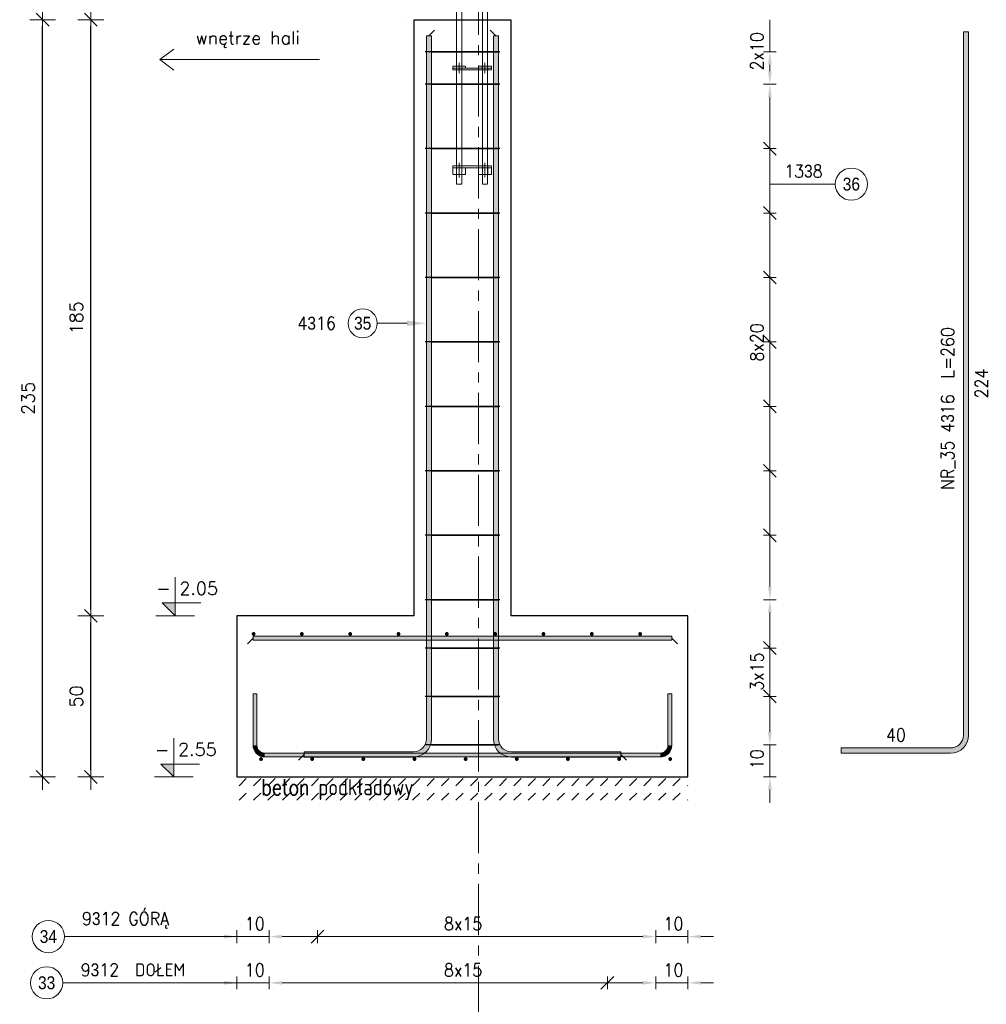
# Model space of a CAD drawing. Extents: x 291018 to 304753, y -113989 to -104075.
# Tile 6 of 12: x 297281 to 300282, y -110455 to -107399. Entities that reach past the tile are written whole.
import ezdxf
from ezdxf.enums import TextEntityAlignment as Align

# ---------------------------------------------------------------- set-up
doc = ezdxf.new("R2010")
doc.units = 0
doc.header["$LTSCALE"] = 5
doc.header["$MEASUREMENT"] = 0
for name, pattern in [('CENTER', [50.8, 31.75, -6.35, 6.35, -6.35]), ('Grid Line', [2.2225, 1.27, -0.3175, 0.3175, -0.3175]), ('HIDDEN', [0.375, 0.25, -0.125]), ('MITTE', [2, 1.25, -0.25, 0.25, -0.25])]:
    doc.linetypes.add(name, pattern=pattern)
for name, color, linetype, lineweight in [('AutoCAD_Structural_Detailing_deskowanie', 2, 'Continuous', 30), ('AutoCAD_Structural_Detailing_kształt pręta', 7, 'Continuous', 13), ('AutoCAD_Structural_Detailing_opis kształtu pręta', 7, 'Continuous', 13), ('AutoCAD_Structural_Detailing_opis rozkładu', 7, 'Continuous', 13), ('AutoCAD_Structural_Detailing_pręt wyrzucony', 7, 'Continuous', 13), ('AutoCAD_Structural_Detailing_pręty punktowe', 7, 'Continuous', 40), ('AutoCAD_Structural_Detailing_rozkład pręta', 7, 'Continuous', 40), ('AutoCAD_Structural_Detailing_symbole graficzne', 7, 'Continuous', 13), ('PS HATCH', 252, 'Continuous', 9), ('PS_DIM', 4, 'Continuous', 13), ('PS_HATCH', 251, 'Continuous', 9), ('PS_HIDDEN', 2, 'HIDDEN', 13), ('PS_Mid', 5, 'MITTE', 13), ('PS_SOLID', 7, 'Continuous', 20), ('PS_TEXT', 3, 'Continuous', 13)]:
    doc.layers.add(name, color=color, linetype=linetype, lineweight=lineweight)
doc.styles.add('marta', font='simplex.shx', dxfattribs={"width": 0.8})
doc.styles.add('r-gil', font='GIL_____.TTF', dxfattribs={"width": 0.9})
doc.styles.add('r-simplex', font='simplex.shx', dxfattribs={"width": 0.9})
doc.styles.add('styl2M', font='simplex.shx')
doc.styles.add('style1', font='simplex.shx')
doc.dimstyles.new('RBCT DIM 20_M', dxfattribs={"dimtxt": 40, "dimasz": 20, "dimexe": 20, "dimexo": 150, "dimgap": 25, "dimtad": 1, "dimdec": 1, "dimlfac": 0.1, "dimzin": 9, "dimdsep": 46, "dimtxsty": 'styl2M', "dimblk": 'dimznak', "dimcen": 40, "dimse1": 1, "dimse2": 1, "dimclrd": 8, "dimclre": 8, "dimclrt": 4, "dimadec": 0, "dimazin": 0, "dimtfac": 1, "dimtdec": 1, "dimtix": 1, "dimtmove": 2, "dimatfit": 3, "dimldrblk": 'dimznak', "dimfxl": 5, "dimfxlon": 1, "dimarcsym": 0})

# ---------------------------------------------------------------- blocks, each defined once
blk = doc.blocks.new('dimznak')
at = {"color": 0}
for points in [[(0, 2), (0, -2)], [(-2, 0), (2, 0)]]:
    blk.add_lwpolyline(points, dxfattribs=at)
at = {"color": 3}
blk.add_lwpolyline([(1, 1), (-1, -1)], dxfattribs=at)
blk = doc.blocks.new('*D48')
at = {"layer": 'Defpoints', "color": 0, "transparency": 16777216}
for p in [(297502.1, -109249.4), (297823.4, -109249.4), (297823.4, -109749.4)]:
    blk.add_point(p, dxfattribs=at)
at = {"layer": 'PS_DIM', "color": 8, "lineweight": -2, "transparency": 16777216}
blk.add_line((297502.1, -109729.4), (297502.1, -109269.4), dxfattribs=at)
at = {"layer": 'PS_DIM', "color": 8, "lineweight": -2, "transparency": 16777216, "xscale": 20, "yscale": 20, "zscale": 20}
for p, rotation in [((297502.1, -109249.4), 90), ((297502.1, -109749.4), 270)]:
    blk.add_blockref('dimznak', p, dxfattribs=dict(at, rotation=rotation))
at = {"layer": 'PS_DIM', "color": 4, "transparency": 16777216, "insert": (297457.1, -109499.4), "char_height": 40, "attachment_point": 5, "rotation": 90, "style": 'styl2M', "bg_fill": 3, "box_fill_scale": 1.25, "bg_fill_color": 256, "bg_fill_true_color": 13158600, "bg_fill_transparency": 0}
blk.add_mtext('50', dxfattribs=at)
blk = doc.blocks.new('*D49')
at = {"layer": 'Defpoints', "color": 0, "transparency": 16777216}
for p in [(297502.1, -107399.4), (298505.8, -107399.4), (297823.4, -109249.4)]:
    blk.add_point(p, dxfattribs=at)
at = {"layer": 'PS_DIM', "color": 8, "lineweight": -2, "transparency": 16777216}
blk.add_line((297502.1, -109229.4), (297502.1, -107419.4), dxfattribs=at)
at = {"layer": 'PS_DIM', "color": 8, "lineweight": -2, "transparency": 16777216, "xscale": 20, "yscale": 20, "zscale": 20}
for p, rotation in [((297502.1, -107399.4), 90), ((297502.1, -109249.4), 270)]:
    blk.add_blockref('dimznak', p, dxfattribs=dict(at, rotation=rotation))
at = {"layer": 'PS_DIM', "color": 4, "transparency": 16777216, "insert": (297457.1, -108324.4), "char_height": 40, "attachment_point": 5, "rotation": 90, "style": 'styl2M', "bg_fill": 3, "box_fill_scale": 1.25, "bg_fill_color": 256, "bg_fill_true_color": 13158600, "bg_fill_transparency": 0}
blk.add_mtext('185', dxfattribs=at)
blk = doc.blocks.new('*D50')
at = {"layer": 'Defpoints', "color": 0, "transparency": 16777216}
for p in [(297352.3, -107399.4), (298505.8, -107399.4), (297823.4, -109749.4)]:
    blk.add_point(p, dxfattribs=at)
at = {"layer": 'PS HATCH', "color": 8, "lineweight": -2, "transparency": 16777216}
blk.add_line((297352.3, -109729.4), (297352.3, -107419.4), dxfattribs=at)
at = {"layer": 'PS HATCH', "color": 8, "lineweight": -2, "transparency": 16777216, "xscale": 20, "yscale": 20, "zscale": 20}
for p, rotation in [((297352.3, -107399.4), 90), ((297352.3, -109749.4), 270)]:
    blk.add_blockref('dimznak', p, dxfattribs=dict(at, rotation=rotation))
at = {"layer": 'PS HATCH', "color": 4, "transparency": 16777216, "insert": (297307.3, -108574.4), "char_height": 40, "attachment_point": 5, "rotation": 90, "style": 'styl2M'}
blk.add_mtext('235', dxfattribs=at)
blk = doc.blocks.new('tgfvbrty')
at = {"layer": 'PS_HIDDEN', "color": 9, "linetype": 'HIDDEN', "extrusion": (0, 1, 0)}
for p, q in [((291892.6, -119921.8, -5.5), (291892.6, -119936.8, -5.5)), ((291893, -119921.8, -5.5), (291893, -119936.8, -5.5)), ((291909, -119936.8, -5.5), (291909, -119921.8, -5.5)), ((291910, -119936.8, -5.5), (291910, -119921.8, -5.5)), ((291972.6, -119921.8, -5.5), (291972.6, -119936.8, -5.5)), ((291973, -119921.8, -5.5), (291973, -119936.8, -5.5)), ((291989, -119936.8, -5.5), (291989, -119921.8, -5.5)), ((291990, -119936.8, -5.5), (291990, -119921.8, -5.5)), ((291893, -119936.8, -5.5), (291893, -119956.8, -5.5)), ((291909, -119956.8, -5.5), (291909, -119936.8, -5.5)), ((291973, -119936.8, -5.5), (291973, -119956.8, -5.5)), ((291989, -119956.8, -5.5), (291989, -119936.8, -5.5)), ((291892.6, -119956.8, -5.5), (291892.6, -119964.8, -5.5)), ((291893, -119956.8, -5.5), (291893, -119964.8, -5.5)), ((291893, -119964.8, -5.5), (291893, -120150.8, -5.5)), ((291909, -119964.8, -5.5), (291909, -119956.8, -5.5)), ((291910, -119964.8, -5.5), (291910, -119956.8, -5.5)), ((291972.6, -119956.8, -5.5), (291972.6, -119964.8, -5.5)), ((291973, -119956.8, -5.5), (291973, -119964.8, -5.5)), ((291989, -119964.8, -5.5), (291989, -119956.8, -5.5)), ((291990, -119964.8, -5.5), (291990, -119956.8, -5.5)), ((291892.5, -120156.8, -5.5), (291892.5, -120162.8, -5.5)), ((291893, -120150.8, -5.5), (291893, -120156.8, -5.5)), ((291893, -120150.8, -5.5), (291893, -120156.8, -5.5)), ((291893, -120150.8, -5.5), (291893, -120156.8, -5.5)), ((291893, -120156.8, -5.5), (291893, -120162.8, -5.5)), ((291893, -120156.8, -5.5), (291893, -120162.8, -5.5)), ((291893, -120162.8, -5.5), (291893, -120460.8, -5.5)), ((291909, -120156.8, -5.5), (291909, -120150.8, -5.5)), ((291909, -120162.8, -5.5), (291909, -120156.8, -5.5)), ((291909, -120162.8, -5.5), (291909, -120156.8, -5.5)), ((291909.5, -120156.8, -5.5), (291909.5, -120150.8, -5.5)), ((291972.5, -120156.8, -5.5), (291972.5, -120162.8, -5.5)), ((291973, -120150.8, -5.5), (291973, -120156.8, -5.5)), ((291973, -120150.8, -5.5), (291973, -120156.8, -5.5)), ((291973, -120156.8, -5.5), (291973, -120162.8, -5.5)), ((291989, -120156.8, -5.5), (291989, -120150.8, -5.5)), ((291989, -120162.8, -5.5), (291989, -120156.8, -5.5)), ((291989, -120162.8, -5.5), (291989, -120156.8, -5.5)), ((291989.5, -120156.8, -5.5), (291989.5, -120150.8, -5.5)), ((291892.5, -120460.8, -5.5), (291892.5, -120466.8, -5.5)), ((291892.5, -120466.8, -5.5), (291892.5, -120486.8, -5.5)), ((291893, -120460.8, -5.5), (291893, -120466.8, -5.5)), ((291893, -120460.8, -5.5), (291893, -120466.8, -5.5)), ((291893, -120466.8, -5.5), (291893, -120486.8, -5.5)), ((291893, -120466.8, -5.5), (291893, -120486.8, -5.5)), ((291909, -120466.8, -5.5), (291909, -120460.8, -5.5)), ((291909, -120466.8, -5.5), (291909, -120460.8, -5.5)), ((291909, -120486.8, -5.5), (291909, -120466.8, -5.5)), ((291909, -120486.8, -5.5), (291909, -120466.8, -5.5)), ((291972.5, -120460.8, -5.5), (291972.5, -120466.8, -5.5)), ((291972.5, -120466.8, -5.5), (291972.5, -120486.8, -5.5)), ((291973, -120460.8, -5.5), (291973, -120466.8, -5.5)), ((291973, -120460.8, -5.5), (291973, -120466.8, -5.5)), ((291973, -120466.8, -5.5), (291973, -120486.8, -5.5)), ((291973, -120466.8, -5.5), (291973, -120486.8, -5.5)), ((291989, -120466.8, -5.5), (291989, -120460.8, -5.5)), ((291989, -120466.8, -5.5), (291989, -120460.8, -5.5)), ((291989, -120486.8, -5.5), (291989, -120466.8, -5.5)), ((291989, -120486.8, -5.5), (291989, -120466.8, -5.5)), ((291989.5, -120466.8, -5.5), (291989.5, -120460.8, -5.5)), ((291989.5, -120486.8, -5.5), (291989.5, -120466.8, -5.5)), ((291893, -120486.8, -5.5), (291893, -120516.8, -5.5)), ((291901, -120516.8, -5.5), (291900.2, -120516.8, -5.5))]:
    blk.add_line(p, q, dxfattribs=at)
at = {"layer": 'PS_Mid', "color": 9, "linetype": 'HIDDEN', "extrusion": (0, 1, 0)}
for p, q in [((291901, -119946.8, -5.5), (291901, -119911.8, -5.5)), ((291901, -119946.8, -5.5), (291901, -119911.8, -5.5)), ((291981, -119946.8, -5.5), (291981, -119911.8, -5.5)), ((291981, -119946.8, -5.5), (291981, -119911.8, -5.5)), ((291901, -119926.8, -5.5), (291901, -119966.8, -5.5)), ((291901, -119926.8, -5.5), (291901, -119966.8, -5.5)), ((291901, -119974.8, -5.5), (291901, -119946.8, -5.5)), ((291901, -119974.8, -5.5), (291901, -119946.8, -5.5)), ((291981, -119926.8, -5.5), (291981, -119966.8, -5.5)), ((291981, -119926.8, -5.5), (291981, -119966.8, -5.5)), ((291981, -119974.8, -5.5), (291981, -119946.8, -5.5)), ((291981, -119974.8, -5.5), (291981, -119946.8, -5.5)), ((291901, -120166.8, -5.5), (291901, -120140.8, -5.5)), ((291901, -120166.8, -5.5), (291901, -120140.8, -5.5)), ((291901, -120146.8, -5.5), (291901, -120172.8, -5.5)), ((291901, -120146.8, -5.5), (291901, -120172.8, -5.5)), ((291981, -120166.8, -5.5), (291981, -120140.8, -5.5)), ((291981, -120166.8, -5.5), (291981, -120140.8, -5.5)), ((291981, -120146.8, -5.5), (291981, -120172.8, -5.5)), ((291981, -120146.8, -5.5), (291981, -120172.8, -5.5)), ((291901, -120450.8, -5.5), (291901, -120476.8, -5.5)), ((291901, -120450.8, -5.5), (291901, -120476.8, -5.5)), ((291901, -120456.8, -5.5), (291901, -120496.8, -5.5)), ((291901, -120456.8, -5.5), (291901, -120496.8, -5.5)), ((291981, -120476.8, -5.5), (291981, -120450.8, -5.5)), ((291981, -120450.8, -5.5), (291981, -120476.8, -5.5)), ((291981, -120496.8, -5.5), (291981, -120456.8, -5.5)), ((291981, -120456.8, -5.5), (291981, -120496.8, -5.5))]:
    blk.add_line(p, q, dxfattribs=at)
at = {"layer": 'PS_SOLID', "color": 9, "linetype": 'HIDDEN', "extrusion": (0, 1, 0)}
for p, q in [((291893.3, -119856.8, -5.5), (291893, -119856.8, -5.5)), ((291893, -119856.8, -5.5), (291893, -119921.8, -5.5)), ((291893.8, -119856.8, -5.5), (291893.3, -119856.8, -5.5)), ((291894.7, -119856.8, -5.5), (291893.8, -119856.8, -5.5)), ((291895.8, -119856.8, -5.5), (291894.7, -119856.8, -5.5)), ((291897.1, -119856.8, -5.5), (291895.8, -119856.8, -5.5)), ((291898.6, -119856.8, -5.5), (291897.1, -119856.8, -5.5)), ((291900.2, -119856.8, -5.5), (291898.6, -119856.8, -5.5)), ((291901.8, -119856.8, -5.5), (291900.2, -119856.8, -5.5)), ((291903.4, -119856.8, -5.5), (291901.8, -119856.8, -5.5)), ((291904.9, -119856.8, -5.5), (291903.4, -119856.8, -5.5)), ((291906.2, -119856.8, -5.5), (291904.9, -119856.8, -5.5)), ((291907.3, -119856.8, -5.5), (291906.2, -119856.8, -5.5)), ((291908.2, -119856.8, -5.5), (291907.3, -119856.8, -5.5)), ((291908.8, -119856.8, -5.5), (291908.2, -119856.8, -5.5)), ((291909, -119856.8, -5.5), (291908.8, -119856.8, -5.5)), ((291909, -119921.8, -5.5), (291909, -119856.8, -5.5)), ((291973.3, -119856.8, -5.5), (291973, -119856.8, -5.5)), ((291973, -119856.8, -5.5), (291973, -119921.8, -5.5)), ((291973.8, -119856.8, -5.5), (291973.3, -119856.8, -5.5)), ((291974.7, -119856.8, -5.5), (291973.8, -119856.8, -5.5)), ((291975.8, -119856.8, -5.5), (291974.7, -119856.8, -5.5)), ((291977.1, -119856.8, -5.5), (291975.8, -119856.8, -5.5)), ((291978.6, -119856.8, -5.5), (291977.1, -119856.8, -5.5)), ((291980.2, -119856.8, -5.5), (291978.6, -119856.8, -5.5)), ((291981.8, -119856.8, -5.5), (291980.2, -119856.8, -5.5)), ((291983.4, -119856.8, -5.5), (291981.8, -119856.8, -5.5)), ((291984.9, -119856.8, -5.5), (291983.4, -119856.8, -5.5)), ((291986.2, -119856.8, -5.5), (291984.9, -119856.8, -5.5)), ((291987.3, -119856.8, -5.5), (291986.2, -119856.8, -5.5)), ((291988.2, -119856.8, -5.5), (291987.3, -119856.8, -5.5)), ((291988.8, -119856.8, -5.5), (291988.2, -119856.8, -5.5)), ((291989, -119856.8, -5.5), (291988.8, -119856.8, -5.5)), ((291989, -119921.8, -5.5), (291989, -119856.8, -5.5)), ((291926, -119921.8, -5.5), (291876, -119921.8, -5.5)), ((291876, -119921.8, -5.5), (291876, -119936.8, -5.5)), ((291926, -119936.8, -5.5), (291926, -119921.8, -5.5)), ((292006, -119921.8, -5.5), (291956, -119921.8, -5.5)), ((291956, -119921.8, -5.5), (291956, -119936.8, -5.5)), ((292006, -119936.8, -5.5), (292006, -119921.8, -5.5)), ((291926, -119936.8, -5.5), (291876, -119936.8, -5.5)), ((292006, -119936.8, -5.5), (291956, -119936.8, -5.5)), ((291876, -119956.8, -5.5), (291876, -119964.8, -5.5)), ((291926, -119956.8, -5.5), (291876, -119956.8, -5.5)), ((291876, -119964.8, -5.5), (291926, -119964.8, -5.5)), ((291893, -119964.8, -5.5), (291893, -120150.8, -5.5)), ((291909, -120150.8, -5.5), (291909, -119964.8, -5.5)), ((291926, -119964.8, -5.5), (291926, -119956.8, -5.5)), ((291956, -119956.8, -5.5), (291956, -119964.8, -5.5)), ((292006, -119956.8, -5.5), (291956, -119956.8, -5.5)), ((291956, -119964.8, -5.5), (292006, -119964.8, -5.5)), ((291973, -119964.8, -5.5), (291973, -120150.8, -5.5)), ((291989, -120150.8, -5.5), (291989, -119964.8, -5.5)), ((292006, -119964.8, -5.5), (292006, -119956.8, -5.5)), ((291921, -120150.8, -5.5), (291881, -120150.8, -5.5)), ((291881, -120150.8, -5.5), (291881, -120156.8, -5.5)), ((291881, -120156.8, -5.5), (291921, -120156.8, -5.5)), ((291881, -120156.8, -5.5), (291881, -120162.8, -5.5)), ((291881, -120162.8, -5.5), (292001, -120162.8, -5.5)), ((291893, -120162.8, -5.5), (291893, -120460.8, -5.5)), ((291909, -120460.8, -5.5), (291909, -120162.8, -5.5)), ((291921, -120156.8, -5.5), (291921, -120150.8, -5.5)), ((291961, -120156.8, -5.5), (291921, -120156.8, -5.5)), ((292001, -120150.8, -5.5), (291961, -120150.8, -5.5)), ((291961, -120150.8, -5.5), (291961, -120156.8, -5.5)), ((292001, -120156.8, -5.5), (291961, -120156.8, -5.5)), ((291973, -120162.8, -5.5), (291973, -120460.8, -5.5)), ((291989, -120460.8, -5.5), (291989, -120162.8, -5.5)), ((292001, -120156.8, -5.5), (292001, -120150.8, -5.5)), ((292001, -120162.8, -5.5), (292001, -120156.8, -5.5)), ((292001, -120460.8, -5.5), (291881, -120460.8, -5.5)), ((291881, -120460.8, -5.5), (291881, -120466.8, -5.5)), ((291881, -120466.8, -5.5), (291921, -120466.8, -5.5)), ((291881, -120466.8, -5.5), (291881, -120486.8, -5.5)), ((291921, -120466.8, -5.5), (291961, -120466.8, -5.5)), ((291921, -120486.8, -5.5), (291921, -120466.8, -5.5)), ((291961, -120466.8, -5.5), (291961, -120486.8, -5.5)), ((292001, -120466.8, -5.5), (291961, -120466.8, -5.5)), ((292001, -120466.8, -5.5), (292001, -120460.8, -5.5)), ((292001, -120486.8, -5.5), (292001, -120466.8, -5.5)), ((291881, -120486.8, -5.5), (291921, -120486.8, -5.5)), ((291893, -120486.8, -5.5), (291893, -120516.8, -5.5)), ((291909, -120516.8, -5.5), (291909, -120486.8, -5.5)), ((291961, -120486.8, -5.5), (292001, -120486.8, -5.5)), ((291973, -120486.8, -5.5), (291973, -120516.8, -5.5)), ((291989, -120516.8, -5.5), (291989, -120486.8, -5.5)), ((291893, -120516.8, -5.5), (291893.3, -120516.8, -5.5)), ((291893.3, -120516.8, -5.5), (291893.8, -120516.8, -5.5)), ((291893.8, -120516.8, -5.5), (291894.7, -120516.8, -5.5)), ((291894.7, -120516.8, -5.5), (291895.8, -120516.8, -5.5)), ((291895.8, -120516.8, -5.5), (291897.1, -120516.8, -5.5)), ((291897.1, -120516.8, -5.5), (291898.6, -120516.8, -5.5)), ((291898.6, -120516.8, -5.5), (291900.2, -120516.8, -5.5)), ((291900.2, -120516.8, -5.5), (291901.8, -120516.8, -5.5)), ((291901.8, -120516.8, -5.5), (291903.4, -120516.8, -5.5)), ((291903.4, -120516.8, -5.5), (291904.9, -120516.8, -5.5)), ((291904.9, -120516.8, -5.5), (291906.2, -120516.8, -5.5)), ((291906.2, -120516.8, -5.5), (291907.3, -120516.8, -5.5)), ((291907.3, -120516.8, -5.5), (291908.2, -120516.8, -5.5)), ((291908.2, -120516.8, -5.5), (291908.8, -120516.8, -5.5)), ((291908.8, -120516.8, -5.5), (291909, -120516.8, -5.5)), ((291973, -120516.8, -5.5), (291973.3, -120516.8, -5.5)), ((291973.3, -120516.8, -5.5), (291973.8, -120516.8, -5.5)), ((291973.8, -120516.8, -5.5), (291974.7, -120516.8, -5.5)), ((291974.7, -120516.8, -5.5), (291975.8, -120516.8, -5.5)), ((291975.8, -120516.8, -5.5), (291977.1, -120516.8, -5.5)), ((291977.1, -120516.8, -5.5), (291978.6, -120516.8, -5.5)), ((291978.6, -120516.8, -5.5), (291980.2, -120516.8, -5.5)), ((291980.2, -120516.8, -5.5), (291981.8, -120516.8, -5.5)), ((291981.8, -120516.8, -5.5), (291983.4, -120516.8, -5.5)), ((291983.4, -120516.8, -5.5), (291984.9, -120516.8, -5.5)), ((291984.9, -120516.8, -5.5), (291986.2, -120516.8, -5.5)), ((291986.2, -120516.8, -5.5), (291987.3, -120516.8, -5.5)), ((291987.3, -120516.8, -5.5), (291988.2, -120516.8, -5.5)), ((291988.2, -120516.8, -5.5), (291988.8, -120516.8, -5.5)), ((291988.8, -120516.8, -5.5), (291989, -120516.8, -5.5))]:
    blk.add_line(p, q, dxfattribs=at)
blk = doc.blocks.new('gvtgf')
at = {"layer": 'AutoCAD_Structural_Detailing_symbole graficzne', "color": 2}
for points in [[(280451.4, -115495.3), (280947.7, -115495.3), (280903.6, -115462.8)], [(280451.4, -115495.3), (280947.7, -115495.3), (280903.6, -115527.9)]]:
    blk.add_lwpolyline(points, dxfattribs=at)

msp = doc.modelspace()

# ---------------------------------------------------------------- hatches: boundary and pattern name
at = {"layer": 'AutoCAD_Structural_Detailing_kształt pręta'}
for points in [[(298543.77, -107449.42), (298559.77, -107449.42), (298559.77, -109631.42), (298543.77, -109631.42)], [(298751.77, -107449.42), (298767.77, -107449.42), (298767.77, -109631.42), (298751.77, -109631.42)], [(298005.77, -109324.42), (298005.77, -109312.42), (299305.77, -109312.42), (299305.77, -109324.42)], [(298005.77, -109491.32), (298017.77, -109491.32), (298017.77, -109651.32), (298005.77, -109651.32)], [(299305.77, -109651.32), (299293.77, -109651.32), (299293.77, -109491.32), (299305.77, -109491.32)], [(298041.77, -109687.32), (298041.77, -109675.32), (299269.77, -109675.32), (299269.77, -109687.32)], [(298503.77, -109671.42), (298503.77, -109687.42), (298163.84, -109687.42), (298163.84, -109671.42)], [(298807.77, -109687.42), (298807.77, -109671.42), (299147.7, -109671.42), (299147.7, -109687.42)]]:
    msp.add_hatch(color=161, dxfattribs=at).paths.add_polyline_path(points, flags=0)
h = msp.add_hatch(color=161, dxfattribs=at)
edge = h.paths.add_edge_path(flags=0)
edge.add_line((298005.77, -109651.32), (298017.77, -109651.32))
edge.add_arc((298041.77, -109651.32), 24, 180, 270)
edge.add_line((298041.77, -109675.32), (298041.77, -109687.32))
edge.add_arc((298041.77, -109651.32), 36, 540, 630, ccw=False)
h = msp.add_hatch(color=161, dxfattribs=at)
edge = h.paths.add_edge_path(flags=0)
edge.add_line((298503.77, -109687.42), (298503.77, -109671.42))
edge.add_arc((298503.77, -109631.42), 40, -90, 0)
edge.add_line((298543.77, -109631.42), (298559.77, -109631.42))
edge.add_arc((298503.77, -109631.42), 56, 270, 360, ccw=False)
h = msp.add_hatch(color=161, dxfattribs=at)
edge = h.paths.add_edge_path(flags=0)
edge.add_line((298751.77, -109631.42), (298767.77, -109631.42))
edge.add_arc((298807.77, -109631.42), 40, -180, -90)
edge.add_line((298807.77, -109671.42), (298807.77, -109687.42))
edge.add_arc((298807.77, -109631.42), 56, 180, 270, ccw=False)
h = msp.add_hatch(color=161, dxfattribs=at)
edge = h.paths.add_edge_path(flags=0)
edge.add_line((299269.77, -109687.32), (299269.77, -109675.32))
edge.add_arc((299269.77, -109651.32), 24, -90, 0)
edge.add_line((299293.77, -109651.32), (299305.77, -109651.32))
edge.add_arc((299269.77, -109651.32), 36, 270, 360, ccw=False)
at = {"layer": 'AutoCAD_Structural_Detailing_opis rozkładu'}
for points in [[(299610.28, -107499.42), (299604.58, -107539.42), (299615.98, -107539.42)], [(299610.28, -107599.42), (299615.98, -107559.42), (299604.58, -107559.42)], [(299610.28, -107599.42), (299604.58, -107639.42), (299615.98, -107639.42)], [(299610.28, -109199.42), (299615.98, -109159.42), (299604.58, -109159.42)], [(299610.28, -109199.42), (299604.58, -109239.42), (299615.98, -109239.42)], [(299610.28, -109649.42), (299615.98, -109609.42), (299604.58, -109609.42)], [(299610.28, -109749.42), (299604.58, -109789.42), (299615.98, -109789.42)], [(297955.77, -110244.75), (297915.77, -110239.05), (297915.77, -110250.45)], [(298055.77, -110244.75), (298095.77, -110250.45), (298095.77, -110239.05)], [(299255.77, -110244.75), (299215.77, -110239.05), (299215.77, -110250.45)], [(299355.77, -110244.75), (299395.77, -110250.45), (299395.77, -110239.05)], [(297955.77, -110388.23), (297915.77, -110382.53), (297915.77, -110393.94)], [(298055.77, -110388.23), (298095.77, -110393.94), (298095.77, -110382.53)], [(299255.77, -110388.23), (299215.77, -110382.53), (299215.77, -110393.94)], [(299355.77, -110388.23), (299395.77, -110393.94), (299395.77, -110382.53)]]:
    msp.add_hatch(color=8, dxfattribs=at).paths.add_polyline_path(points, flags=0)
at = {"layer": 'AutoCAD_Structural_Detailing_pręt wyrzucony'}
for points in [[(300211.54, -107437.42), (300227.54, -107437.42), (300227.54, -109619.42), (300211.54, -109619.42)], [(300171.54, -109659.42), (300171.54, -109675.42), (299831.61, -109675.42), (299831.61, -109659.42)]]:
    msp.add_hatch(color=6, dxfattribs=at).paths.add_polyline_path(points, flags=0)
h = msp.add_hatch(color=6, dxfattribs=at)
edge = h.paths.add_edge_path(flags=0)
edge.add_line((300171.54, -109675.42), (300171.54, -109659.42))
edge.add_arc((300171.54, -109619.42), 40, -90, 0)
edge.add_line((300211.54, -109619.42), (300227.54, -109619.42))
edge.add_arc((300171.54, -109619.42), 56, 270, 360, ccw=False)
at = {"layer": 'AutoCAD_Structural_Detailing_pręty punktowe'}
h = msp.add_hatch(color=1, dxfattribs=at)
edge = h.paths.add_edge_path(flags=0)
edge.add_arc((298607.36, -109305.58), 6, 0, 360)
h = msp.add_hatch(color=1, dxfattribs=at)
edge = h.paths.add_edge_path(flags=0)
edge.add_arc((298757.36, -109305.58), 6, 0, 360)
h = msp.add_hatch(color=1, dxfattribs=at)
edge = h.paths.add_edge_path(flags=0)
edge.add_arc((298907.36, -109305.58), 6, 0, 360)
h = msp.add_hatch(color=1, dxfattribs=at)
edge = h.paths.add_edge_path(flags=0)
edge.add_arc((299057.36, -109305.58), 6, 0, 360)
h = msp.add_hatch(color=1, dxfattribs=at)
edge = h.paths.add_edge_path(flags=0)
edge.add_arc((299207.36, -109305.58), 6, 0, 360)
h = msp.add_hatch(color=1, dxfattribs=at)
edge = h.paths.add_edge_path(flags=0)
edge.add_arc((298030.43, -109693.8), 6, 0, 360)
h = msp.add_hatch(color=1, dxfattribs=at)
edge = h.paths.add_edge_path(flags=0)
edge.add_arc((298189.25, -109693.79), 6, 0, 360)
h = msp.add_hatch(color=1, dxfattribs=at)
edge = h.paths.add_edge_path(flags=0)
edge.add_arc((298348.07, -109693.78), 6, 0, 360)
h = msp.add_hatch(color=1, dxfattribs=at)
edge = h.paths.add_edge_path(flags=0)
edge.add_arc((298506.9, -109693.77), 6, 0, 360)
h = msp.add_hatch(color=1, dxfattribs=at)
edge = h.paths.add_edge_path(flags=0)
edge.add_arc((298665.72, -109693.76), 6, 0, 360)
h = msp.add_hatch(color=1, dxfattribs=at)
edge = h.paths.add_edge_path(flags=0)
edge.add_arc((298824.54, -109693.74), 6, 0, 360)
h = msp.add_hatch(color=1, dxfattribs=at)
edge = h.paths.add_edge_path(flags=0)
edge.add_arc((298983.37, -109693.73), 6, 0, 360)
h = msp.add_hatch(color=1, dxfattribs=at)
edge = h.paths.add_edge_path(flags=0)
edge.add_arc((299142.19, -109693.72), 6, 0, 360)
h = msp.add_hatch(color=1, dxfattribs=at)
edge = h.paths.add_edge_path(flags=0)
edge.add_arc((299301.01, -109693.71), 6, 0, 360)
at = {"layer": 'PS_HATCH'}
h = msp.add_hatch(dxfattribs=at)
h.set_pattern_fill('DASH', color=252, scale=10, angle=45)
h.set_pattern_definition([(45, (250770.924, 4945.772), (4e-15, 44.901281), [31.75, -31.75])])
h.paths.add_polyline_path([(299355.77, -109829.42), (299355.77, -109749.42), (297955.77, -109749.42), (297955.77, -109829.42)])

# ---------------------------------------------------------------- linework, layer by layer
at = {"layer": 'AutoCAD_Structural_Detailing_deskowanie'}
for p, q in [((298505.77, -109249.42), (298505.77, -107399.42)), ((298505.77, -107399.42), (298805.77, -107399.42)), ((298805.77, -107399.42), (298805.77, -109249.42))]:
    msp.add_line(p, q, dxfattribs=at)
msp.add_lwpolyline([(298505.77, -109249.42), (297955.77, -109249.42), (297955.77, -109749.42), (299355.77, -109749.42), (299355.77, -109249.42), (298805.77, -109249.42)], dxfattribs=at)
at = {"layer": 'AutoCAD_Structural_Detailing_kształt pręta', "color": 161}
for p, q in [((298543.77, -107449.42), (298543.77, -109631.42)), ((298559.77, -107449.42), (298543.77, -107449.42)), ((298559.77, -107449.42), (298559.77, -109631.42)), ((298751.77, -107449.42), (298751.77, -109631.42)), ((298767.77, -107449.42), (298751.77, -107449.42)), ((298767.77, -107449.42), (298767.77, -109631.42)), ((298005.77, -109312.42), (299305.77, -109312.42)), ((298005.77, -109312.42), (298005.77, -109324.42)), ((299305.77, -109312.42), (299305.77, -109324.42)), ((298005.77, -109324.42), (299305.77, -109324.42)), ((298005.77, -109491.32), (298005.77, -109651.32)), ((298017.77, -109491.32), (298005.77, -109491.32)), ((298017.77, -109491.32), (298017.77, -109651.32)), ((299293.77, -109651.32), (299293.77, -109491.32)), ((299293.77, -109491.32), (299305.77, -109491.32)), ((299305.77, -109651.32), (299305.77, -109491.32)), ((298041.77, -109675.32), (299269.77, -109675.32)), ((298041.77, -109687.32), (299269.77, -109687.32)), ((298503.77, -109671.42), (298163.84, -109671.42)), ((298163.84, -109687.42), (298163.84, -109671.42)), ((298503.77, -109687.42), (298163.84, -109687.42)), ((298807.77, -109671.42), (299147.7, -109671.42)), ((298807.77, -109687.42), (299147.7, -109687.42)), ((299147.7, -109671.42), (299147.7, -109687.42))]:
    msp.add_line(p, q, dxfattribs=at)
at = {"layer": 'AutoCAD_Structural_Detailing_kształt pręta', "color": 1, "lineweight": 0}
for p, q in [((298551.77, -107449.42), (298569.27, -107431.92)), ((298759.77, -107449.42), (298742.27, -107431.92)), ((298005.77, -109318.42), (297988.27, -109335.92)), ((299305.77, -109318.42), (299323.27, -109335.92)), ((298163.84, -109679.42), (298146.34, -109696.92)), ((299147.7, -109679.42), (299165.2, -109696.92))]:
    msp.add_line(p, q, dxfattribs=at)
at = {"layer": 'AutoCAD_Structural_Detailing_kształt pręta', "color": 161}
for centre, radius, start, end in [((298041.77, -109651.32), 36, 180, 270), ((298041.77, -109651.32), 24, 180, 270), ((298503.77, -109631.42), 40, 270, 360), ((298503.77, -109631.42), 56, 270, 360), ((298807.77, -109631.42), 56, 180, 270), ((298807.77, -109631.42), 40, 180, 270), ((299269.77, -109651.32), 24, 270, 0), ((299269.77, -109651.32), 36, 270, 0)]:
    msp.add_arc(centre, radius, start, end, dxfattribs=at)
at = {"layer": 'AutoCAD_Structural_Detailing_opis rozkładu', "color": 8}
for p, q in [((299610.28, -107499.42), (299610.28, -107399.42)), ((299630.28, -107499.42), (299590.28, -107499.42)), ((299610.28, -107549.42), (299610.28, -107539.42)), ((299610.28, -107549.42), (299610.28, -107559.42)), ((299630.28, -107599.42), (299590.28, -107599.42)), ((299630.28, -107599.42), (299590.28, -107599.42)), ((299610.28, -107799.42), (299610.28, -107639.42)), ((299630.28, -107799.42), (299590.28, -107799.42)), ((299610.28, -107999.42), (299610.28, -107799.42)), ((299813.34, -107909.83), (299610.28, -107909.83)), ((299630.28, -107999.42), (299590.28, -107999.42)), ((299610.28, -108199.42), (299610.28, -107999.42)), ((299630.28, -108199.42), (299590.28, -108199.42)), ((299610.28, -108399.42), (299610.28, -108199.42)), ((299630.28, -108399.42), (299590.28, -108399.42)), ((299610.28, -108499.42), (299610.28, -108399.42)), ((299610.28, -108499.42), (299610.28, -108599.42)), ((299630.28, -108599.42), (299590.28, -108599.42)), ((299610.28, -108599.42), (299610.28, -108799.42)), ((299630.28, -108799.42), (299590.28, -108799.42)), ((299610.28, -108799.42), (299610.28, -108999.42)), ((299630.28, -108999.42), (299590.28, -108999.42)), ((299610.28, -108999.42), (299610.28, -109159.42)), ((299630.28, -109199.42), (299590.28, -109199.42)), ((299630.28, -109199.42), (299590.28, -109199.42)), ((299610.28, -109349.42), (299610.28, -109239.42)), ((299630.28, -109349.42), (299590.28, -109349.42)), ((299610.28, -109499.42), (299610.28, -109349.42)), ((299610.28, -109349.42), (299610.28, -109499.42)), ((299630.28, -109499.42), (299590.28, -109499.42)), ((299610.28, -109499.42), (299610.28, -109609.42)), ((299630.28, -109649.42), (299590.28, -109649.42)), ((299610.28, -109649.42), (299610.28, -109749.42)), ((299630.28, -109749.42), (299590.28, -109749.42)), ((299610.28, -109829.42), (299610.28, -109789.42)), ((297955.77, -110224.75), (297955.77, -110264.75)), ((298055.77, -110224.75), (298055.77, -110264.75)), ((298205.77, -110224.75), (298205.77, -110264.75)), ((299255.77, -110224.75), (299255.77, -110264.75)), ((299355.77, -110224.75), (299355.77, -110264.75)), ((297420.09, -110244.75), (297955.77, -110244.75)), ((297875.77, -110244.75), (297915.77, -110244.75)), ((298055.77, -110244.75), (297955.77, -110244.75)), ((298205.77, -110244.75), (298095.77, -110244.75)), ((298355.77, -110244.75), (298205.77, -110244.75)), ((298505.77, -110244.75), (298355.77, -110244.75)), ((298580.77, -110244.75), (298505.77, -110244.75)), ((298580.77, -110244.75), (298655.77, -110244.75)), ((298655.77, -110244.75), (298805.77, -110244.75)), ((298805.77, -110244.75), (298955.77, -110244.75)), ((298955.77, -110244.75), (299105.77, -110244.75)), ((299105.77, -110244.75), (299215.77, -110244.75)), ((299255.77, -110244.75), (299355.77, -110244.75)), ((299435.77, -110244.75), (299395.77, -110244.75)), ((297414.78, -110388.23), (297955.77, -110388.23)), ((297875.77, -110388.23), (297915.77, -110388.23)), ((297955.77, -110368.23), (297955.77, -110408.23)), ((298055.77, -110388.23), (297955.77, -110388.23)), ((298055.77, -110368.23), (298055.77, -110408.23)), ((298205.77, -110388.23), (298095.77, -110388.23)), ((298355.77, -110388.23), (298205.77, -110388.23)), ((298505.77, -110388.23), (298355.77, -110388.23)), ((298580.77, -110388.23), (298505.77, -110388.23)), ((298580.77, -110388.23), (298655.77, -110388.23)), ((298655.77, -110388.23), (298805.77, -110388.23)), ((298805.77, -110388.23), (298955.77, -110388.23)), ((298955.77, -110388.23), (299105.77, -110388.23)), ((299105.77, -110368.23), (299105.77, -110408.23)), ((299105.77, -110388.23), (299215.77, -110388.23)), ((299255.77, -110368.23), (299255.77, -110408.23)), ((299255.77, -110388.23), (299355.77, -110388.23)), ((299355.77, -110368.23), (299355.77, -110408.23)), ((299435.77, -110388.23), (299395.77, -110388.23))]:
    msp.add_line(p, q, dxfattribs=at)
at = {"layer": 'AutoCAD_Structural_Detailing_opis rozkładu', "color": 8, "lineweight": -2}
for p, q in [((299630.28, -107819.42), (299590.28, -107779.42)), ((299630.28, -108019.42), (299590.28, -107979.42)), ((299630.28, -108219.42), (299590.28, -108179.42)), ((299630.28, -108419.42), (299590.28, -108379.42)), ((299590.28, -108579.42), (299630.28, -108619.42)), ((299590.28, -108779.42), (299630.28, -108819.42)), ((299590.28, -108979.42), (299630.28, -109019.42)), ((299630.28, -109369.42), (299590.28, -109329.42)), ((299590.28, -109479.42), (299630.28, -109519.42)), ((298225.77, -110224.75), (298185.77, -110264.75)), ((299085.77, -110408.23), (299125.77, -110368.23))]:
    msp.add_line(p, q, dxfattribs=at)
at = {"layer": 'AutoCAD_Structural_Detailing_opis rozkładu', "color": 8, "lineweight": 18}
for centre in [(299863.34, -107909.83), (297370.09, -110244.75), (297364.78, -110388.23)]:
    msp.add_circle(centre, 50, dxfattribs=at)
at = {"layer": 'AutoCAD_Structural_Detailing_pręt wyrzucony', "color": 6}
for p, q in [((300211.54, -107437.42), (300211.54, -109619.42)), ((300227.54, -107437.42), (300211.54, -107437.42)), ((300227.54, -107437.42), (300227.54, -109619.42)), ((300171.54, -109659.42), (299831.61, -109659.42)), ((299831.61, -109675.42), (299831.61, -109659.42)), ((300171.54, -109675.42), (299831.61, -109675.42))]:
    msp.add_line(p, q, dxfattribs=at)
for radius in [40, 56]:
    msp.add_arc((300171.54, -109619.42), radius, 270, 360, dxfattribs=at)
at = {"layer": 'AutoCAD_Structural_Detailing_rozkład pręta', "color": 31, "linetype": 'ByBlock', "lineweight": 25}
for p, q in [((298559.77, -107499.42), (298539.77, -107499.42)), ((298559.77, -107499.42), (298539.77, -107499.42)), ((298751.77, -107499.42), (298559.77, -107499.42)), ((298559.77, -107499.42), (298751.77, -107499.42)), ((298737.63, -107499.42), (298702.27, -107499.42)), ((298730.56, -107499.42), (298765.91, -107499.42)), ((298771.77, -107499.42), (298737.63, -107499.42)), ((298771.77, -107499.42), (298751.77, -107499.42)), ((298771.77, -107499.42), (298751.77, -107499.42)), ((298559.77, -107599.42), (298539.77, -107599.42)), ((298559.77, -107599.42), (298539.77, -107599.42)), ((298751.77, -107599.42), (298559.77, -107599.42)), ((298559.77, -107599.42), (298751.77, -107599.42)), ((298737.63, -107599.42), (298702.27, -107599.42)), ((298730.56, -107599.42), (298765.91, -107599.42)), ((298771.77, -107599.42), (298737.63, -107599.42)), ((298771.77, -107599.42), (298751.77, -107599.42)), ((298771.77, -107599.42), (298751.77, -107599.42)), ((298559.77, -107799.42), (298539.77, -107799.42)), ((298559.77, -107799.42), (298539.77, -107799.42)), ((298751.77, -107799.42), (298559.77, -107799.42)), ((298559.77, -107799.42), (298751.77, -107799.42)), ((298737.63, -107799.42), (298702.27, -107799.42)), ((298730.56, -107799.42), (298765.91, -107799.42)), ((298771.77, -107799.42), (298737.63, -107799.42)), ((298771.77, -107799.42), (298751.77, -107799.42)), ((298771.77, -107799.42), (298751.77, -107799.42)), ((298559.77, -107999.42), (298539.77, -107999.42)), ((298559.77, -107999.42), (298539.77, -107999.42)), ((298751.77, -107999.42), (298559.77, -107999.42)), ((298559.77, -107999.42), (298751.77, -107999.42)), ((298737.63, -107999.42), (298702.27, -107999.42)), ((298730.56, -107999.42), (298765.91, -107999.42)), ((298771.77, -107999.42), (298737.63, -107999.42)), ((298771.77, -107999.42), (298751.77, -107999.42)), ((298771.77, -107999.42), (298751.77, -107999.42)), ((298559.77, -108199.42), (298539.77, -108199.42)), ((298559.77, -108199.42), (298539.77, -108199.42)), ((298751.77, -108199.42), (298559.77, -108199.42)), ((298559.77, -108199.42), (298751.77, -108199.42)), ((298737.63, -108199.42), (298702.27, -108199.42)), ((298730.56, -108199.42), (298765.91, -108199.42)), ((298771.77, -108199.42), (298737.63, -108199.42)), ((298771.77, -108199.42), (298751.77, -108199.42)), ((298771.77, -108199.42), (298751.77, -108199.42)), ((298559.77, -108399.42), (298539.77, -108399.42)), ((298559.77, -108399.42), (298539.77, -108399.42)), ((298751.77, -108399.42), (298559.77, -108399.42)), ((298559.77, -108399.42), (298751.77, -108399.42)), ((298737.63, -108399.42), (298702.27, -108399.42)), ((298730.56, -108399.42), (298765.91, -108399.42)), ((298771.77, -108399.42), (298737.63, -108399.42)), ((298771.77, -108399.42), (298751.77, -108399.42)), ((298771.77, -108399.42), (298751.77, -108399.42)), ((298559.77, -108599.42), (298539.77, -108599.42)), ((298559.77, -108599.42), (298539.77, -108599.42)), ((298751.77, -108599.42), (298559.77, -108599.42)), ((298559.77, -108599.42), (298751.77, -108599.42)), ((298737.63, -108599.42), (298702.27, -108599.42)), ((298730.56, -108599.42), (298765.91, -108599.42)), ((298771.77, -108599.42), (298737.63, -108599.42)), ((298771.77, -108599.42), (298751.77, -108599.42)), ((298771.77, -108599.42), (298751.77, -108599.42)), ((298559.77, -108799.42), (298539.77, -108799.42)), ((298559.77, -108799.42), (298539.77, -108799.42)), ((298751.77, -108799.42), (298559.77, -108799.42)), ((298559.77, -108799.42), (298751.77, -108799.42)), ((298737.63, -108799.42), (298702.27, -108799.42)), ((298730.56, -108799.42), (298765.91, -108799.42)), ((298771.77, -108799.42), (298737.63, -108799.42)), ((298771.77, -108799.42), (298751.77, -108799.42)), ((298771.77, -108799.42), (298751.77, -108799.42)), ((298559.77, -108999.42), (298539.77, -108999.42)), ((298559.77, -108999.42), (298539.77, -108999.42)), ((298751.77, -108999.42), (298559.77, -108999.42)), ((298559.77, -108999.42), (298751.77, -108999.42)), ((298737.63, -108999.42), (298702.27, -108999.42)), ((298730.56, -108999.42), (298765.91, -108999.42)), ((298771.77, -108999.42), (298737.63, -108999.42)), ((298771.77, -108999.42), (298751.77, -108999.42)), ((298771.77, -108999.42), (298751.77, -108999.42)), ((298559.77, -109199.42), (298539.77, -109199.42)), ((298559.77, -109199.42), (298539.77, -109199.42)), ((298751.77, -109199.42), (298559.77, -109199.42)), ((298559.77, -109199.42), (298751.77, -109199.42)), ((298737.63, -109199.42), (298702.27, -109199.42)), ((298730.56, -109199.42), (298765.91, -109199.42)), ((298771.77, -109199.42), (298737.63, -109199.42)), ((298771.77, -109199.42), (298751.77, -109199.42)), ((298771.77, -109199.42), (298751.77, -109199.42)), ((298559.77, -109349.42), (298539.77, -109349.42)), ((298559.77, -109349.42), (298539.77, -109349.42)), ((298751.77, -109349.42), (298559.77, -109349.42)), ((298559.77, -109349.42), (298751.77, -109349.42)), ((298737.63, -109349.42), (298702.27, -109349.42)), ((298730.56, -109349.42), (298765.91, -109349.42)), ((298771.77, -109349.42), (298737.63, -109349.42)), ((298771.77, -109349.42), (298751.77, -109349.42)), ((298771.77, -109349.42), (298751.77, -109349.42)), ((298559.77, -109499.42), (298539.77, -109499.42)), ((298559.77, -109499.42), (298539.77, -109499.42)), ((298751.77, -109499.42), (298559.77, -109499.42)), ((298559.77, -109499.42), (298751.77, -109499.42)), ((298737.63, -109499.42), (298702.27, -109499.42)), ((298730.56, -109499.42), (298765.91, -109499.42)), ((298771.77, -109499.42), (298737.63, -109499.42)), ((298771.77, -109499.42), (298751.77, -109499.42)), ((298771.77, -109499.42), (298751.77, -109499.42)), ((298559.77, -109649.42), (298539.77, -109649.42)), ((298559.77, -109649.42), (298539.77, -109649.42)), ((298751.77, -109649.42), (298559.77, -109649.42)), ((298559.77, -109649.42), (298751.77, -109649.42)), ((298737.63, -109649.42), (298702.27, -109649.42)), ((298730.56, -109649.42), (298765.91, -109649.42)), ((298771.77, -109649.42), (298737.63, -109649.42)), ((298771.77, -109649.42), (298751.77, -109649.42)), ((298771.77, -109649.42), (298751.77, -109649.42))]:
    msp.add_line(p, q, dxfattribs=at)
at = {"layer": 'AutoCAD_Structural_Detailing_symbole graficzne', "color": 5, "linetype": 'CENTER'}
msp.add_line((298705.77, -107033.47), (298705.77, -112617.7), dxfattribs=at)
at = {"layer": 'PS_HATCH', "linetype": 'Grid Line'}
msp.add_line((298480.77, -107399.42), (298480.77, -107399.42), dxfattribs=at)

# ---------------------------------------------------------------- block references
at = {"xscale": -1}
msp.add_blockref('tgfvbrty', (590626.79, 12607.42, 5.46), dxfattribs=at)

# ---------------------------------------------------------------- texts
at = {"layer": 'AutoCAD_Structural_Detailing_opis rozkładu', "color": 3, "char_height": 40, "attachment_point": 7, "rotation": 90, "style": 'r-simplex'}
for s, insert in [('2x10', (299590.28, -107556.85)), ('8x20', (299590.28, -108460.28)), ('3x15', (299590.28, -109481.85)), ('10', (299590.28, -109725.14))]:
    msp.add_mtext(s, dxfattribs=dict(at, insert=insert))
at = {"layer": 'AutoCAD_Structural_Detailing_opis rozkładu', "color": 3, "char_height": 40}
for s, insert, attachment_point, style in [('13\\Fdiam;3\\Fsimplex.shx;8 ', (299714.49, -107869.83), 5, 'r-simplex'), ('36', (299863.34, -107909.83), 5, 'r-gil'), ('9\\Fdiam;3\\Fsimplex.shx;12 GÓRĄ', (297609.81, -110193.8), 5, 'r-simplex'), ('10', (297980.06, -110224.75), 7, 'r-simplex'), ('8x15', (298598.34, -110224.75), 7, 'r-simplex'), ('10', (299280.06, -110224.75), 7, 'r-simplex'), ('34', (297370.09, -110244.75), 5, 'r-gil'), ('9\\Fdiam;3\\Fsimplex.shx;12  DOŁEM', (297632.78, -110348.23), 5, 'r-simplex'), ('10', (297980.06, -110368.23), 7, 'r-simplex'), ('8x15', (298598.34, -110368.23), 7, 'r-simplex'), ('10', (299280.06, -110368.23), 7, 'r-simplex'), ('33', (297364.78, -110388.23), 5, 'r-gil')]:
    msp.add_mtext(s, dxfattribs=dict(at, insert=insert, attachment_point=attachment_point, style=style))
at = {"layer": 'AutoCAD_Structural_Detailing_pręt wyrzucony', "color": 3, "char_height": 40, "attachment_point": 5, "rotation": 90, "style": 'r-simplex'}
for s, insert in [('NR_35 4\\Fdiam;3\\Fsimplex.shx;16  L=260', (300164.04, -108606.05)), ('224', (300267.54, -108528.42))]:
    msp.add_mtext(s, dxfattribs=dict(at, insert=insert))
at = {"layer": 'AutoCAD_Structural_Detailing_pręt wyrzucony', "color": 3, "insert": (300001.58, -109619.42), "char_height": 40, "attachment_point": 5, "style": 'r-simplex'}
msp.add_mtext('40', dxfattribs=at)
at = {"layer": 'PS_TEXT', "insert": (298031.73, -109756.12), "char_height": 50, "width": 612.1805, "attachment_point": 1, "style": 'marta'}
msp.add_mtext('beton podkładowy', dxfattribs=at)

# ---------------------------------------------------------------- dimensions: what is measured, and where the dimension line sits
at = {"layer": 'PS_DIM'}
dim = msp.add_linear_dim(base=(297502.15, -109249.42), p1=(297823.41, -109749.42), p2=(297823.41, -109249.42), angle=90, dimstyle='RBCT DIM 20_M', override={"dimtfill": 1}, dxfattribs=at)
dim.commit()
dim.dimension.update_dxf_attribs({"geometry": '*D48', "text_midpoint": (297457.15, -109499.42)})

# ---------------------------------------------------------------- next in the draw order: hatches: boundary and pattern name
at = {"layer": 'AutoCAD_Structural_Detailing_symbole graficzne'}
msp.add_hatch(color=1, dxfattribs=at).paths.add_polyline_path([(297719.46, -109709.42), (297759.46, -109749.42), (297759.46, -109709.42)], flags=0)

# ---------------------------------------------------------------- next in the draw order: linework, layer by layer
at = {"layer": 'AutoCAD_Structural_Detailing_symbole graficzne', "color": 1}
for p, q in [((297759.46, -109749.42), (297759.46, -109629.42)), ((297839.46, -109709.42), (297719.46, -109709.42)), ((297719.46, -109709.42), (297759.46, -109749.42)), ((297819.46, -109749.42), (297699.46, -109749.42))]:
    msp.add_line(p, q, dxfattribs=at)

# ---------------------------------------------------------------- next in the draw order: texts
at = {"layer": 'AutoCAD_Structural_Detailing_symbole graficzne', "color": 2, "style": 'marta'}
msp.add_text('2.55 ', height=40, dxfattribs=at).set_placement((297772.79, -109696.09), align=Align.BOTTOM_LEFT)
msp.add_text('-', height=40, dxfattribs=at).set_placement((297746.13, -109696.09), align=Align.BOTTOM_RIGHT)

# ---------------------------------------------------------------- next in the draw order: dimensions: what is measured, and where the dimension line sits
at = {"layer": 'PS_DIM'}
dim = msp.add_linear_dim(base=(297502.15, -107399.42), p1=(297823.41, -109249.42), p2=(298505.77, -107399.42), angle=90, dimstyle='RBCT DIM 20_M', override={"dimtfill": 1}, dxfattribs=at)
dim.commit()
dim.dimension.update_dxf_attribs({"geometry": '*D49', "text_midpoint": (297457.15, -108324.42)})

# ---------------------------------------------------------------- next in the draw order: hatches: boundary and pattern name
at = {"layer": 'AutoCAD_Structural_Detailing_opis kształtu pręta'}
msp.add_hatch(color=8, dxfattribs=at).paths.add_polyline_path([(298543.77, -108341.63), (298483.77, -108333.08), (298483.77, -108350.18)], flags=0)
at = {"layer": 'AutoCAD_Structural_Detailing_pręty punktowe'}
h = msp.add_hatch(color=1, dxfattribs=at)
edge = h.paths.add_edge_path(flags=0)
edge.add_arc((298007.36, -109305.58), 6, 0, 360)
h = msp.add_hatch(color=1, dxfattribs=at)
edge = h.paths.add_edge_path(flags=0)
edge.add_arc((298157.36, -109305.58), 6, 0, 360)
h = msp.add_hatch(color=1, dxfattribs=at)
edge = h.paths.add_edge_path(flags=0)
edge.add_arc((298307.36, -109305.58), 6, 0, 360)
h = msp.add_hatch(color=1, dxfattribs=at)
edge = h.paths.add_edge_path(flags=0)
edge.add_arc((298457.36, -109305.58), 6, 0, 360)
at = {"layer": 'AutoCAD_Structural_Detailing_symbole graficzne'}
msp.add_hatch(color=1, dxfattribs=at).paths.add_polyline_path([(297723.54, -109209.42), (297763.54, -109249.42), (297763.54, -109209.42)], flags=0)

# ---------------------------------------------------------------- next in the draw order: linework, layer by layer
at = {"layer": 'AutoCAD_Structural_Detailing_opis kształtu pręta', "color": 8}
msp.add_line((298391.03, -108341.63), (298483.77, -108341.63), dxfattribs=at)
at = {"layer": 'AutoCAD_Structural_Detailing_opis kształtu pręta', "color": 8, "lineweight": 18}
msp.add_circle((298346.03, -108341.63), 45, dxfattribs=at)
at = {"layer": 'AutoCAD_Structural_Detailing_symbole graficzne', "color": 1}
for p, q in [((297763.54, -109249.42), (297763.54, -109129.42)), ((297843.54, -109209.42), (297723.54, -109209.42)), ((297723.54, -109209.42), (297763.54, -109249.42)), ((297823.54, -109249.42), (297703.54, -109249.42))]:
    msp.add_line(p, q, dxfattribs=at)

# ---------------------------------------------------------------- next in the draw order: block references
at = {"xscale": -1}
msp.add_blockref('gvtgf', (578663.6, 7972.05), dxfattribs=at)

# ---------------------------------------------------------------- next in the draw order: texts
at = {"layer": 'AutoCAD_Structural_Detailing_opis kształtu pręta', "color": 3, "char_height": 40, "attachment_point": 5}
for s, insert, style in [('4\\Fdiam;3\\Fsimplex.shx;16  ', (298203.03, -108341.63), 'r-simplex'), ('35', (298346.03, -108341.63), 'r-gil')]:
    msp.add_mtext(s, dxfattribs=dict(at, insert=insert, style=style))
at = {"layer": 'AutoCAD_Structural_Detailing_symbole graficzne', "color": 2}
for s, style, p in [('wnętrze hali', 'style1', (297826.9, -107487.88)), ('2.05 ', 'marta', (297776.88, -109196.09))]:
    msp.add_text(s, height=40, dxfattribs=dict(at, style=style)).set_placement(p, align=Align.BOTTOM_LEFT)
at = {"layer": 'AutoCAD_Structural_Detailing_symbole graficzne', "color": 2, "style": 'marta'}
msp.add_text('-', height=40, dxfattribs=at).set_placement((297750.21, -109196.09), align=Align.BOTTOM_RIGHT)

# ---------------------------------------------------------------- next in the draw order: dimensions: what is measured, and where the dimension line sits
at = {"layer": 'PS HATCH'}
dim = msp.add_linear_dim(base=(297352.31, -107399.42), p1=(297823.41, -109749.42), p2=(298505.77, -107399.42), angle=90, dimstyle='RBCT DIM 20_M', dxfattribs=at)
dim.commit()
dim.dimension.update_dxf_attribs({"geometry": '*D50', "text_midpoint": (297307.31, -108574.42)})

doc.saveas('drawing.dxf')
